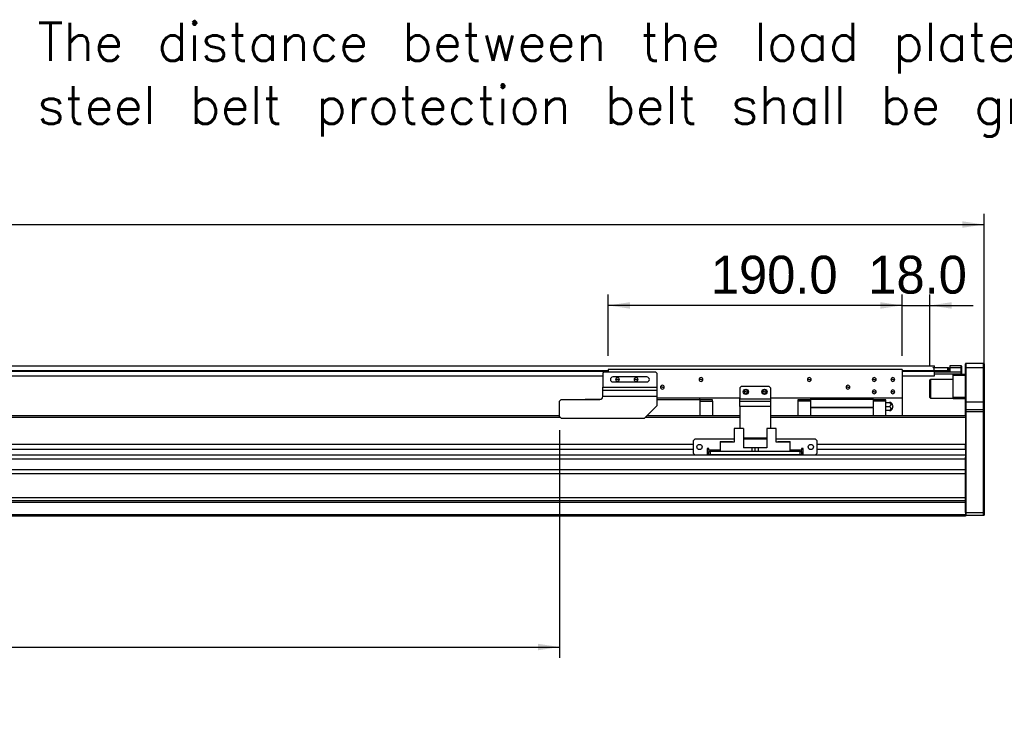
# Model space of a CAD drawing. Header units: millimetres. Extents: x 35 to 2924, y 35 to 2044.
# Tile 6 of 9: x 1624 to 2261, y 844 to 1291. Entities that reach past the tile are written whole.
import ezdxf

# ---------------------------------------------------------------- set-up
doc = ezdxf.new("R2010")
doc.units = ezdxf.units.MM
doc.header["$LTSCALE"] = 7
doc.layers.add('DIMNS', color=7, linetype='Continuous')
doc.styles.add('SLDTEXTSTYLE10', font='txt', dxfattribs={"bigfont": 'bigfont'})
doc.styles.add('SLDTEXTSTYLE9', font='txt')
doc.dimstyles.new('SLDDIMSTYLE0', dxfattribs={"dimtxt": 24.5, "dimasz": 14, "dimexe": 0, "dimexo": 0.0625, "dimgap": 6.125, "dimtad": 2, "dimdec": 1, "dimrnd": 1e-09, "dimzin": 4, "dimdsep": 46, "dimtxsty": 'SLDTEXTSTYLE9', "dimsah": 1, "dimcen": 0.09, "dimadec": 0, "dimazin": 1, "dimtfac": 1, "dimtdec": 1, "dimtofl": 0, "dimtmove": 0, "dimatfit": 3, "dimfxl": 0, "dimfrac": 2, "dimtolj": 1, "dimtzin": 12, "dimarcsym": 0})
doc.dimstyles.new('SLDDIMSTYLE1', dxfattribs={"dimtxt": 24.5, "dimasz": 14, "dimexe": 0, "dimexo": 0.0625, "dimgap": 6.125, "dimtad": 2, "dimdec": 1, "dimrnd": 1e-09, "dimzin": 4, "dimdsep": 46, "dimtxsty": 'SLDTEXTSTYLE9', "dimsah": 1, "dimcen": 0.09, "dimadec": 0, "dimazin": 1, "dimtfac": 1, "dimtdec": 1, "dimtmove": 0, "dimatfit": 0, "dimfxl": 0, "dimfrac": 2, "dimtolj": 1, "dimtzin": 12, "dimarcsym": 0})

# ---------------------------------------------------------------- blocks, each defined once
blk = doc.blocks.new('_D')
at = {"layer": 'DIMNS'}
for p, q in [((331.69, 1046.32), (331.69, 1165.61)), ((2247.69, 1046.32), (2247.69, 1165.61)), ((331.69, 1158.61), (2247.69, 1158.61))]:
    blk.add_line(p, q, dxfattribs=at)
for points in [[(331.69, 1158.61), (345.69, 1156.51), (345.69, 1160.71)], [(2247.69, 1158.61), (2233.69, 1160.71), (2233.69, 1156.51)]]:
    blk.add_solid(points, dxfattribs=at)
at = {"layer": 'DIMNS', "insert": (1245.1, 1190.76), "char_height": 24.5, "attachment_point": 1, "style": 'SLDTEXTSTYLE9'}
blk.add_mtext('1916.0', dxfattribs=at)
blk = doc.blocks.new('_D_3')
at = {"layer": 'DIMNS'}
for p, q in [((2004.69, 1073.82), (2004.69, 1113.3)), ((2194.69, 1073.82), (2194.69, 1113.3)), ((2194.69, 1106.3), (2004.69, 1106.3))]:
    blk.add_line(p, q, dxfattribs=at)
for points in [[(2004.69, 1106.3), (2018.69, 1104.2), (2018.69, 1108.4)], [(2194.69, 1106.3), (2180.69, 1108.4), (2180.69, 1104.2)]]:
    blk.add_solid(points, dxfattribs=at)
at = {"layer": 'DIMNS', "insert": (2071.02, 1138.44), "char_height": 24.5, "attachment_point": 1, "style": 'SLDTEXTSTYLE9'}
blk.add_mtext('190.0', dxfattribs=at)
blk = doc.blocks.new('_D_4')
at = {"layer": 'DIMNS'}
for p, q in [((573.19, 1029.04), (573.19, 878.42)), ((1973.19, 1025.54), (1973.19, 878.42)), ((573.19, 885.42), (1973.19, 885.42))]:
    blk.add_line(p, q, dxfattribs=at)
for points in [[(573.19, 885.42), (587.19, 883.32), (587.19, 887.52)], [(1973.19, 885.42), (1959.19, 887.52), (1959.19, 883.32)]]:
    blk.add_solid(points, dxfattribs=at)
at = {"layer": 'DIMNS', "char_height": 24.5, "attachment_point": 1, "style": 'SLDTEXTSTYLE9'}
for s, insert in [('Stroke T=', (1174.33, 917.57)), ('1400.0', (1315.86, 917.57))]:
    blk.add_mtext(s, dxfattribs=dict(at, insert=insert))
blk = doc.blocks.new('_D_5')
at = {"layer": 'DIMNS'}
for p, q in [((2194.69, 1073.82), (2194.69, 1113.3)), ((2212.69, 1067.02), (2212.69, 1113.3)), ((2194.69, 1106.3), (2166.69, 1106.3)), ((2194.69, 1106.3), (2212.69, 1106.3)), ((2212.69, 1106.3), (2240.69, 1106.3))]:
    blk.add_line(p, q, dxfattribs=at)
for points in [[(2194.69, 1106.3), (2180.69, 1108.4), (2180.69, 1104.2)], [(2212.69, 1106.3), (2226.69, 1104.2), (2226.69, 1108.4)]]:
    blk.add_solid(points, dxfattribs=at)
at = {"layer": 'DIMNS', "insert": (2172.84, 1138.44), "char_height": 24.5, "attachment_point": 1, "style": 'SLDTEXTSTYLE9'}
blk.add_mtext('18.0', dxfattribs=at)
blk = doc.blocks.new('SW_NOTE_5')
at = {"layer": 'DIMNS', "color": 0, "insert": (-802, 74.42), "char_height": 24.5, "attachment_point": 1, "style": 'SLDTEXTSTYLE10'}
blk.add_mtext('The distance between the load plate and the \\Psteel belt protection belt shall be greater than 4mm', dxfattribs=at)

msp = doc.modelspace()

# ---------------------------------------------------------------- linework, layer by layer
at = {"color": 7, "linetype": 'Continuous', "lineweight": 25}
for p, q in [((364.69, 1067.28), (2215.69, 1067.28)), ((2002.19, 1063.43), (2001.19, 1062.43)), ((2002.19, 1063.43), (2035.19, 1063.43)), ((2194.69, 1064.93), (2004.69, 1064.93)), ((2004.69, 1064.93), (2004.69, 1063.43)), ((2036.19, 1062.43), (2035.19, 1063.43)), ((2194.69, 1064.93), (2194.69, 1046.43)), ((2214.69, 1065.94), (2214.69, 1066.13)), ((2214.69, 1066.13), (2215.19, 1066.13)), ((2215.19, 1066.13), (2215.19, 1064.13)), ((2215.19, 1066.13), (2224.19, 1066.13)), ((2215.19, 1064.13), (2224.19, 1064.13)), ((2215.49, 1063.63), (2215.49, 1063.64)), ((2215.49, 1063.63), (2215.49, 1063.43)), ((2225.69, 1063.63), (2215.49, 1063.63)), ((2215.49, 1063.63), (2215.49, 1063.63)), ((2215.49, 1063.43), (2215.49, 1062.64)), ((2215.49, 1063.43), (2232.89, 1063.43)), ((2215.69, 1066.13), (2215.69, 1067.28)), ((2215.69, 1063.78), (2215.69, 1064.28)), ((2215.69, 1063.93), (2225.69, 1063.93)), ((2215.69, 1060.78), (2215.69, 1063.78)), ((2224.19, 1064.13), (2224.19, 1066.13)), ((2224.19, 1066.13), (2224.69, 1066.13)), ((2224.69, 1064.13), (2224.19, 1064.13)), ((2224.69, 1066.13), (2224.69, 1064.13)), ((2224.69, 1064.13), (2225.19, 1064.13)), ((2225.19, 1063.93), (2225.19, 1064.13)), ((2225.69, 1067.43), (2232.89, 1067.43)), ((2225.69, 1065.93), (2225.69, 1067.43)), ((2225.69, 1063.63), (2225.69, 1065.93)), ((2232.89, 1065.93), (2225.69, 1065.93)), ((2232.89, 1065.93), (2232.89, 1067.43)), ((2233.19, 1067.13), (2232.89, 1067.43)), ((2232.89, 1063.43), (2232.89, 1065.93)), ((2233.19, 1065.93), (2232.89, 1065.93)), ((2232.89, 1061.93), (2232.89, 1063.43)), ((2232.89, 1063.43), (2233.19, 1063.43)), ((2233.19, 1067.13), (2233.19, 1065.93)), ((2233.19, 1065.93), (2233.19, 1063.43)), ((2233.19, 1063.43), (2233.19, 1062.23)), ((2235.99, 1068.93), (2235.69, 1068.63)), ((2235.69, 1065.93), (2235.69, 1068.63)), ((2235.99, 1065.93), (2235.69, 1065.93)), ((2235.69, 1043.93), (2235.69, 1065.93)), ((2235.99, 1068.93), (2235.99, 1065.93)), ((2235.99, 1068.93), (2247.39, 1068.93)), ((2235.99, 1065.93), (2235.99, 1043.93)), ((2247.39, 1065.93), (2235.99, 1065.93)), ((2247.39, 1065.93), (2247.39, 1068.93)), ((2247.39, 1068.93), (2247.69, 1068.63)), ((2247.39, 1043.93), (2247.39, 1065.93)), ((2247.39, 1065.93), (2247.69, 1065.93)), ((2247.69, 1068.63), (2247.69, 1065.93)), ((2247.69, 1065.93), (2247.69, 1043.93)), ((580.19, 1060.78), (2001.19, 1060.78)), ((2001.19, 1062.43), (2001.19, 1053.43)), ((2029.69, 1060.03), (2007.69, 1060.03)), ((2010.69, 1058.43), (2009.44, 1058.43)), ((2010.69, 1058.43), (2011.94, 1058.43)), ((2022.69, 1058.43), (2021.44, 1058.43)), ((2022.69, 1058.43), (2023.94, 1058.43)), ((2036.19, 1062.43), (2036.19, 1053.43)), ((2064.69, 1058.43), (2063.44, 1058.43)), ((2064.69, 1058.43), (2065.94, 1058.43)), ((2134.69, 1058.43), (2133.44, 1058.43)), ((2134.69, 1058.43), (2135.94, 1058.43)), ((2176.69, 1058.43), (2175.44, 1058.43)), ((2176.69, 1058.43), (2177.94, 1058.43)), ((2188.69, 1058.43), (2187.44, 1058.43)), ((2188.69, 1058.43), (2189.94, 1058.43)), ((2194.69, 1060.78), (2215.69, 1060.78)), ((2212.99, 1058.43), (2212.69, 1058.13)), ((2212.69, 1054.63), (2212.69, 1058.13)), ((2227.69, 1058.43), (2212.99, 1058.43)), ((2212.99, 1058.43), (2212.99, 1054.75)), ((2232.89, 1061.93), (2215.69, 1061.93)), ((2227.69, 1060.93), (2227.69, 1061.93)), ((2235.69, 1060.93), (2227.69, 1060.93)), ((2227.69, 1046.93), (2227.69, 1060.93)), ((2232.89, 1061.93), (2233.19, 1062.23)), ((2232.89, 1061.93), (2235.69, 1061.93)), ((2001.19, 1053.43), (2036.19, 1053.43)), ((2001.19, 1051.44), (2001.19, 1053.43)), ((2001.19, 1051.44), (2036.19, 1051.44)), ((2001.19, 1047.45), (2001.19, 1051.44)), ((2007.69, 1056.83), (2029.69, 1056.83)), ((2036.19, 1053.43), (2036.19, 1051.44)), ((2036.19, 1051.44), (2036.19, 1047.45)), ((2039.69, 1053.43), (2038.44, 1053.43)), ((2039.69, 1053.43), (2040.94, 1053.43)), ((2090.69, 1053.93), (2089.69, 1052.93)), ((2089.69, 1052.93), (2089.69, 1045.93)), ((2108.69, 1053.93), (2090.69, 1053.93)), ((2109.69, 1052.93), (2108.69, 1053.93)), ((2109.69, 1052.93), (2109.69, 1045.93)), ((2159.69, 1053.43), (2158.44, 1053.43)), ((2159.69, 1053.43), (2160.94, 1053.43)), ((2212.69, 1046.73), (2212.69, 1054.63)), ((2212.99, 1054.75), (2212.99, 1046.43)), ((1974.19, 1045.43), (1973.19, 1044.43)), ((1973.19, 1034.43), (1973.19, 1044.43)), ((1974.19, 1045.43), (1999.19, 1045.43)), ((1989.99, 1045.63), (1989.79, 1045.43)), ((1989.99, 1045.63), (2000.06, 1045.63)), ((1989.99, 1045.63), (1989.99, 1045.43)), ((2001.19, 1047.45), (2001.19, 1047.43)), ((2036.19, 1047.45), (2001.19, 1047.45)), ((2036.19, 1047.45), (2036.19, 1041.43)), ((2089.69, 1046.43), (2036.19, 1046.43)), ((2036.19, 1045.43), (2063.94, 1045.43)), ((2063.94, 1045.43), (2063.94, 1046.43)), ((2063.94, 1045.43), (2063.94, 1034.93)), ((2072.19, 1045.33), (2063.94, 1045.33)), ((2063.94, 1044.38), (2072.19, 1044.38)), ((2072.19, 1044.38), (2072.19, 1045.33)), ((2072.19, 1044.38), (2072.19, 1034.93)), ((2089.69, 1045.93), (2109.69, 1045.93)), ((2089.69, 1044.43), (2089.69, 1045.93)), ((2089.69, 1044.43), (2109.69, 1044.43)), ((2089.69, 1040.93), (2089.69, 1044.43)), ((2093.69, 1050.43), (2092.44, 1050.43)), ((2093.69, 1050.43), (2094.94, 1050.43)), ((2105.69, 1050.43), (2104.44, 1050.43)), ((2105.69, 1050.43), (2106.94, 1050.43)), ((2194.69, 1046.43), (2109.69, 1046.43)), ((2109.69, 1045.93), (2109.69, 1044.43)), ((2109.69, 1044.43), (2109.69, 1040.93)), ((2135.44, 1045.33), (2127.19, 1045.33)), ((2127.19, 1045.33), (2127.19, 1044.38)), ((2135.44, 1044.38), (2127.19, 1044.38)), ((2127.19, 1044.38), (2127.19, 1034.93)), ((2135.44, 1046.43), (2135.44, 1045.43)), ((2175.94, 1045.43), (2135.44, 1045.43)), ((2135.44, 1045.43), (2135.44, 1040.43)), ((2176.69, 1050.43), (2175.44, 1050.43)), ((2175.94, 1045.43), (2175.94, 1046.43)), ((2175.94, 1045.43), (2175.94, 1040.43)), ((2184.19, 1045.33), (2175.94, 1045.33)), ((2184.19, 1044.38), (2175.94, 1044.38)), ((2176.69, 1050.43), (2177.94, 1050.43)), ((2184.19, 1044.38), (2184.19, 1045.33)), ((2184.19, 1034.93), (2184.19, 1044.38)), ((2188.69, 1050.43), (2187.44, 1050.43)), ((2188.69, 1050.43), (2189.94, 1050.43)), ((2194.69, 1046.43), (2194.69, 1034.93)), ((2212.69, 1046.73), (2212.99, 1046.43)), ((2212.99, 1046.43), (2227.69, 1046.43)), ((2227.69, 1046.93), (2235.69, 1046.93)), ((2227.69, 1045.93), (2227.69, 1046.93)), ((2235.69, 1045.93), (2227.69, 1045.93)), ((2028.19, 1033.43), (2036.19, 1041.43)), ((2089.69, 1040.93), (2089.69, 1026.68)), ((2109.69, 1040.93), (2089.69, 1040.93)), ((2109.69, 1040.93), (2109.69, 1026.68)), ((2135.44, 1040.43), (2175.94, 1040.43)), ((2135.44, 1040.43), (2135.44, 1040.13)), ((2175.94, 1040.13), (2135.44, 1040.13)), ((2135.44, 1040.13), (2135.44, 1034.93)), ((2175.94, 1040.13), (2175.94, 1040.43)), ((2175.94, 1040.13), (2175.94, 1034.93)), ((2184.19, 1043.43), (2186.51, 1043.43)), ((2184.19, 1040.93), (2186.51, 1040.93)), ((2186.51, 1038.43), (2184.19, 1038.43)), ((2235.99, 1043.93), (2235.69, 1043.93)), ((2235.69, 1038.63), (2235.69, 1043.93)), ((2235.99, 1038.93), (2235.69, 1038.63)), ((2235.69, 1037.43), (2235.69, 1038.63)), ((2235.99, 1043.93), (2235.99, 1038.93)), ((2235.99, 1043.93), (2247.39, 1043.93)), ((2235.99, 1038.93), (2235.99, 1037.43)), ((2235.99, 1038.93), (2247.39, 1038.93)), ((2247.39, 1038.93), (2247.39, 1043.93)), ((2247.69, 1043.93), (2247.39, 1043.93)), ((2247.39, 1037.43), (2247.39, 1038.93)), ((2247.69, 1038.63), (2247.39, 1038.93)), ((2247.69, 1043.93), (2247.69, 1038.63)), ((2247.69, 1038.63), (2247.69, 1037.43)), ((1973.19, 1034.93), (489.69, 1034.93)), ((1973.19, 1034.43), (1974.19, 1033.43)), ((1974.19, 1033.43), (2028.19, 1033.43)), ((2089.69, 1034.93), (2029.69, 1034.93)), ((2235.69, 1034.93), (2109.69, 1034.93)), ((2235.69, 1034.65), (2235.69, 1037.43)), ((2235.99, 1037.43), (2235.69, 1037.43)), ((2235.69, 1034.65), (2235.69, 1033.93)), ((2235.69, 1033.93), (2235.69, 1016.48)), ((2235.99, 1037.43), (2235.99, 972.43)), ((2247.39, 1037.43), (2235.99, 1037.43)), ((2247.39, 972.43), (2247.39, 1037.43)), ((2247.69, 1037.43), (2247.39, 1037.43)), ((2247.69, 1037.43), (2247.69, 972.56)), ((2086.19, 1026.68), (2086.19, 1017.78)), ((2092.19, 1026.68), (2086.19, 1026.68)), ((2092.19, 1026.68), (2092.19, 1014.28)), ((2107.19, 1026.68), (2107.19, 1014.28)), ((2113.19, 1026.68), (2107.19, 1026.68)), ((2113.19, 1017.78), (2113.19, 1026.68)), ((2060.69, 1019.78), (2059.69, 1018.78)), ((2059.69, 1018.78), (2059.69, 1010.78)), ((2086.19, 1019.78), (2060.69, 1019.78)), ((2107.19, 1020.43), (2092.19, 1020.43)), ((2107.19, 1019.78), (2092.19, 1019.78)), ((2138.69, 1019.78), (2113.19, 1019.78)), ((2139.69, 1018.78), (2138.69, 1019.78)), ((2139.69, 1010.78), (2139.69, 1018.78)), ((2059.69, 1016.48), (519.69, 1016.48)), ((2059.69, 1013.08), (519.69, 1013.08)), ((2069.69, 1013.78), (2068.69, 1013.78)), ((2068.69, 1013.78), (2068.69, 1009.78)), ((2069.69, 1013.08), (2068.69, 1013.08)), ((2069.69, 1012.78), (2069.69, 1013.78)), ((2069.69, 1012.78), (2069.69, 1011.78)), ((2076.99, 1018.28), (2084.79, 1018.28)), ((2076.99, 1018.28), (2076.99, 1017.78)), ((2076.99, 1017.78), (2076.99, 1011.78)), ((2086.19, 1017.78), (2076.99, 1017.78)), ((2085.29, 1017.78), (2084.79, 1018.28)), ((2097.69, 1014.28), (2092.19, 1014.28)), ((2097.69, 1011.78), (2097.69, 1014.28)), ((2099.69, 1014.28), (2097.69, 1014.28)), ((2099.69, 1011.78), (2099.69, 1014.28)), ((2101.69, 1014.28), (2099.69, 1014.28)), ((2101.69, 1014.28), (2101.69, 1011.78)), ((2107.19, 1014.28), (2101.69, 1014.28)), ((2122.39, 1017.78), (2113.19, 1017.78)), ((2114.59, 1018.28), (2114.09, 1017.78)), ((2114.59, 1018.28), (2122.39, 1018.28)), ((2122.39, 1017.78), (2122.39, 1018.28)), ((2122.39, 1011.78), (2122.39, 1017.78)), ((2130.69, 1013.78), (2129.69, 1013.78)), ((2129.69, 1013.78), (2129.69, 1012.78)), ((2130.69, 1013.08), (2129.69, 1013.08)), ((2129.69, 1011.78), (2129.69, 1012.78)), ((2130.69, 1009.78), (2130.69, 1013.78)), ((2235.69, 1016.48), (2139.69, 1016.48)), ((2235.69, 1013.08), (2139.69, 1013.08)), ((2235.69, 1013.08), (2235.69, 1016.48)), ((2235.69, 1013.08), (2235.69, 1009.56)), ((2235.69, 1009.56), (343.69, 1009.56)), ((2235.69, 1006.96), (343.69, 1006.96)), ((2059.69, 1010.78), (2060.69, 1009.78)), ((2060.69, 1009.78), (2068.69, 1009.78)), ((2069.69, 1009.78), (2069.69, 1011.78)), ((2069.69, 1011.78), (2070.69, 1011.78)), ((2070.69, 1009.78), (2069.69, 1009.78)), ((2070.69, 1011.78), (2070.69, 1009.78)), ((2128.69, 1011.78), (2070.69, 1011.78)), ((2128.69, 1009.78), (2070.69, 1009.78)), ((2128.69, 1009.78), (2128.69, 1011.78)), ((2128.69, 1011.78), (2129.69, 1011.78)), ((2129.69, 1009.78), (2128.69, 1009.78)), ((2129.69, 1011.78), (2129.69, 1009.78)), ((2130.69, 1009.78), (2138.69, 1009.78)), ((2138.69, 1009.78), (2139.69, 1010.78)), ((2235.69, 1009.56), (2235.69, 1008.25)), ((2235.69, 972.56), (2235.69, 1008.25)), ((2235.69, 1000.03), (343.69, 1000.03)), ((2235.69, 997.43), (343.69, 997.43)), ((2235.69, 981.93), (343.69, 981.93)), ((2235.69, 979.93), (343.69, 979.93)), ((2235.69, 978.93), (343.69, 978.93)), ((2235.69, 970.93), (343.69, 970.93)), ((2235.69, 969.93), (343.69, 969.93)), ((2235.69, 972.36), (2235.69, 972.56)), ((2235.69, 972.56), (2235.99, 972.43)), ((2235.69, 972.36), (2235.69, 970.93)), ((2235.69, 970.93), (2235.69, 969.93)), ((2235.69, 970.73), (2235.99, 970.43)), ((2235.99, 972.43), (2235.99, 970.43)), ((2235.99, 972.43), (2247.39, 972.43)), ((2247.39, 970.43), (2235.99, 970.43)), ((2247.69, 972.56), (2247.39, 972.43)), ((2247.39, 970.43), (2247.39, 972.43)), ((2247.69, 970.73), (2247.39, 970.43)), ((2247.69, 972.56), (2247.69, 970.73))]:
    msp.add_line(p, q, dxfattribs=at)
at = {"color": 8, "linetype": 'Continuous', "lineweight": 25}
for p, q in [((574.69, 1064.28), (2004.69, 1064.28)), ((574.69, 1063.78), (2004.69, 1063.78)), ((2194.69, 1064.28), (2215.69, 1064.28)), ((2194.69, 1063.78), (2215.69, 1063.78)), ((2215.47, 1063.43), (2215.49, 1063.43)), ((1973.69, 1033.93), (489.69, 1033.93)), ((2089.69, 1033.93), (2028.69, 1033.93)), ((2235.69, 1033.93), (2109.69, 1033.93)), ((2076.99, 1012.78), (2069.69, 1012.78)), ((2129.69, 1012.78), (2122.39, 1012.78))]:
    msp.add_line(p, q, dxfattribs=at)
at = {"color": 7, "linetype": 'Continuous', "lineweight": 25}
for centre in [(2093.69, 1050.43), (2105.69, 1050.43), (2063.69, 1014.78), (2135.69, 1014.78)]:
    msp.add_circle(centre, 1.7, dxfattribs=at)
for centre, radius, start, end in [((2007.69, 1058.43), 1.6, 90, 270), ((2010.69, 1058.43), 1.25, 0, 180), ((2010.69, 1058.43), 1.25, 180, 0), ((2022.69, 1058.43), 1.25, 0, 180), ((2022.69, 1058.43), 1.25, 180, 0), ((2029.69, 1058.43), 1.6, 270, 90), ((2064.69, 1058.43), 1.25, 0, 180), ((2064.69, 1058.43), 1.25, 180, 0), ((2134.69, 1058.43), 1.25, 0, 180), ((2134.69, 1058.43), 1.25, 180, 0), ((2176.69, 1058.43), 1.25, 0, 180), ((2176.69, 1058.43), 1.25, 180, 0), ((2188.69, 1058.43), 1.25, 0, 180), ((2188.69, 1058.43), 1.25, 180, 0), ((2039.69, 1053.43), 1.25, 0, 180), ((2039.69, 1053.43), 1.25, 180, 0), ((2093.69, 1050.43), 1.25, 0, 180), ((2105.69, 1050.43), 1.25, 0, 180), ((2159.69, 1053.43), 1.25, 0, 180), ((2159.69, 1053.43), 1.25, 180, 0), ((2176.69, 1050.43), 1.25, 0, 180), ((2188.69, 1050.43), 1.25, 0, 180), ((1999.19, 1047.43), 2, 270, 0), ((2093.69, 1050.43), 1.25, 180, 0), ((2105.69, 1050.43), 1.25, 180, 0), ((2176.69, 1050.43), 1.25, 180, 0), ((2188.69, 1050.43), 1.25, 180, 0), ((2185.69, 1040.93), 3, 9.9092, 56.43308), ((2185.69, 1040.93), 3, 303.54248, 350.11805), ((2188.59, 1040.93), 0.25, 270, 68.68077)]:
    msp.add_arc(centre, radius, start, end, dxfattribs=at)
for points, knots in [([(2186.51, 1043.43), (2186.63, 1043.36), (2186.87, 1043.22), (2187.14, 1042.91), (2187.31, 1042.56), (2187.37, 1042.18), (2187.31, 1041.8), (2187.14, 1041.45), (2186.87, 1041.14), (2186.63, 1041), (2186.51, 1040.93)], [0, 0, 0, 0, 0.124806, 0.249859, 0.374963, 0.499944, 0.624674, 0.749607, 0.874711, 1, 1, 1, 1]), ([(2187.35, 1043.43), (2187.35, 1043.43), (2187.37, 1043.43), (2187.3, 1043.43), (2187.14, 1043.43), (2186.87, 1043.43), (2186.63, 1043.43), (2186.51, 1043.43)], [0, 0, 0, 0, 0.002089, 0.251002, 0.500315, 0.749973, 1, 1, 1, 1]), ([(2186.51, 1040.93), (2186.63, 1040.86), (2186.87, 1040.72), (2187.14, 1040.41), (2187.31, 1040.06), (2187.37, 1039.68), (2187.31, 1039.3), (2187.14, 1038.95), (2186.87, 1038.64), (2186.63, 1038.5), (2186.51, 1038.43)], [0, 0, 0, 0, 0.124807, 0.249859, 0.374963, 0.499944, 0.624675, 0.749606, 0.874711, 1, 1, 1, 1]), ([(2186.51, 1038.43), (2186.63, 1038.43), (2186.87, 1038.43), (2187.14, 1038.43), (2187.31, 1038.43), (2187.34, 1038.43), (2187.35, 1038.43)], [0, 0, 0, 0, 0.250257, 0.501007, 0.751861, 1, 1, 1, 1]), ([(2188.68, 1040.7), (2188.68, 1040.7), (2188.68, 1040.71), (2188.68, 1040.76), (2188.68, 1040.84), (2188.68, 1040.93), (2188.68, 1041.02), (2188.68, 1041.1), (2188.68, 1041.15), (2188.68, 1041.16), (2188.68, 1041.16)], [0, 0, 0, 0, 0.125362, 0.250009, 0.374881, 0.49974, 0.62439, 0.749722, 0.874831, 1, 1, 1, 1])]:
    msp.add_open_spline(points, degree=3, knots=knots, dxfattribs=at)

# ---------------------------------------------------------------- block references
at = {"layer": 'DIMNS'}
msp.add_blockref('SW_NOTE_5', (2437.58, 1214.55), dxfattribs=at)

# ---------------------------------------------------------------- dimensions: what is measured, and where the dimension line sits
for base, p1, p2, dimstyle, picture, middle in [((2247.69, 1158.61), (331.69, 1037.43), (2247.69, 1037.43), 'SLDDIMSTYLE0', '_D', (1292.97, 1158.61)), ((2004.69, 1106.3), (2194.69, 1064.93), (2004.69, 1064.93), 'SLDDIMSTYLE0', '_D_3', (2110.05, 1106.3)), ((2212.69, 1106.3), (2194.69, 1064.93), (2212.69, 1058.13), 'SLDDIMSTYLE1', '_D_5', (2203.03, 1106.3))]:
    dim = msp.add_linear_dim(base=base, p1=p1, p2=p2, dimstyle=dimstyle, dxfattribs=at)
    dim.commit()
    dim.dimension.update_dxf_attribs({"geometry": picture, "text_midpoint": middle, "dimtype": 160})
dim = msp.add_linear_dim(base=(1973.19, 885.42), p1=(573.19, 1037.93), p2=(1973.19, 1034.43), angle=0, text='Stroke T=<>', dimstyle='SLDDIMSTYLE0', dxfattribs=at)
dim.commit()
dim.dimension.update_dxf_attribs({"geometry": '_D_4', "text_midpoint": (1292.97, 885.42), "dimtype": 160})

doc.saveas('drawing.dxf')
